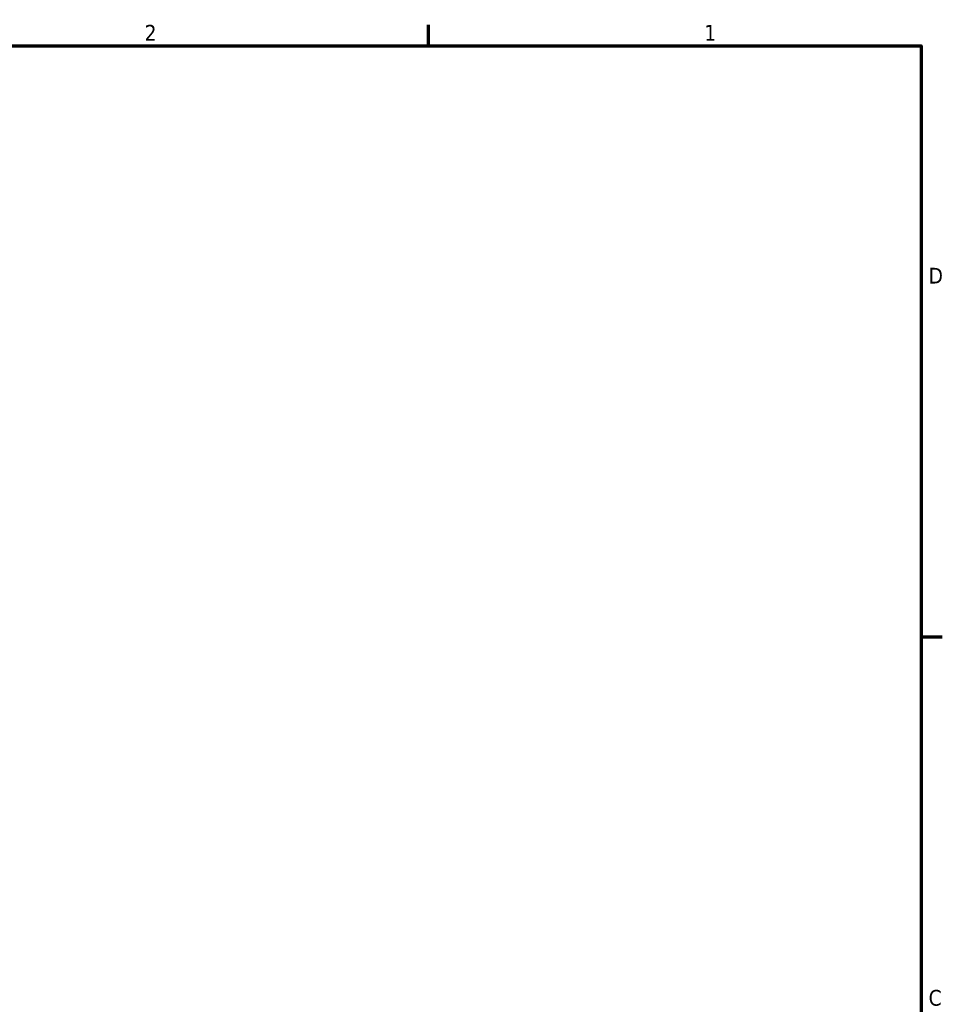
# Model space of a CAD drawing. Header units: inches. Extents: x 0.1 to 17, y 0.3 to 10.7.
# Tile 74 of 74: x 13.3 to 16.8, y 6.9 to 10.6. Entities that reach past the tile are written whole.
import ezdxf

# ---------------------------------------------------------------- set-up
doc = ezdxf.new("R2010")
doc.units = ezdxf.units.IN
doc.header["$LTSCALE"] = 0.5
doc.header["$MEASUREMENT"] = 0
doc.layers.add('Border (ANSI)', color=7, linetype='Continuous', lineweight=70)
doc.styles.add('Note Text (ANSI)', font='tahoma.ttf')

# ---------------------------------------------------------------- blocks, each defined once
blk = doc.blocks.new('Borders Default Border')
at = {"layer": 'Border (ANSI)'}
for p, q in [((29.75, 21), (29.75, 21.16)), ((33.5, 16.5), (33.66, 16.5))]:
    blk.add_line(p, q, dxfattribs=at)
at = {"layer": 'Border (ANSI)', "flags": 128}
blk.add_lwpolyline([(0.5, 1), (0.5, 21), (33.5, 21), (33.5, 1), (0.5, 1)], dxfattribs=at)
at = {"layer": 'Border (ANSI)', "char_height": 0.12, "attachment_point": 7, "style": 'Note Text (ANSI)'}
for s, insert in [('2', (27.5886, 21.04)), ('1', (31.8479, 21.04)), ('D', (33.556, 19.19)), ('C', (33.5557, 13.6879))]:
    blk.add_mtext(s, dxfattribs=dict(at, insert=insert))

msp = doc.modelspace()

# ---------------------------------------------------------------- block references
at = {"xscale": 0.5, "yscale": 0.5, "zscale": 0.5}
msp.add_blockref('Borders Default Border', (0, 0), dxfattribs=at)

doc.saveas('drawing.dxf')
